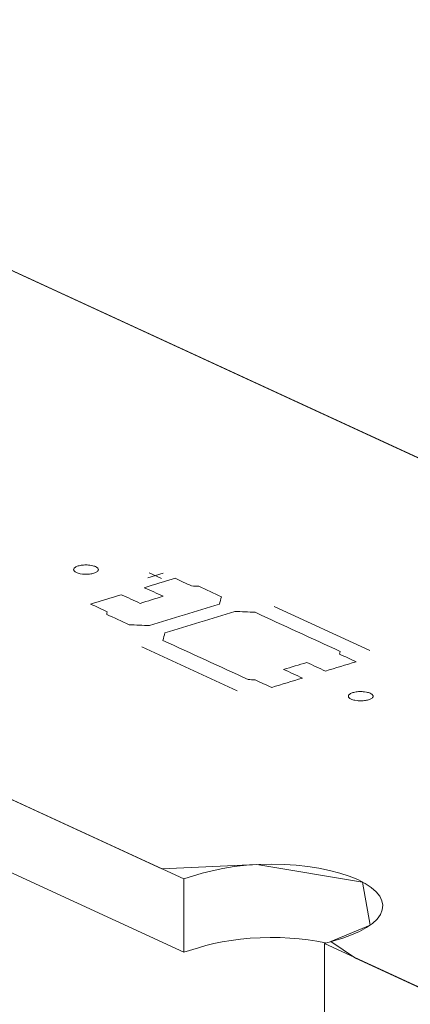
# Model space of a CAD drawing. Header units: inches. Extents: x -30 to 641, y 180 to 601.
# Tile 34 of 252: x 187 to 195, y 312 to 332. Entities that reach past the tile are written whole.
import ezdxf

# ---------------------------------------------------------------- set-up
doc = ezdxf.new("R2010")
doc.units = ezdxf.units.IN
doc.header["$MEASUREMENT"] = 0
doc.layers.add('1', color=7, linetype='Continuous')

# ---------------------------------------------------------------- blocks, each defined once
blk = doc.blocks.new('block 2899')
at = {"layer": '1', "color": 155, "lineweight": 18, "true_color": 0x4c7299}
blk.add_lwpolyline([(190.09, 314.264), (107.044, 352.572)], dxfattribs=at)
blk = doc.blocks.new('block 2905')
at = {"layer": '1', "color": 155, "lineweight": 18, "true_color": 0x4c7299}
blk.add_lwpolyline([(131.023, 352.216), (196.893, 321.831)], dxfattribs=at)
blk = doc.blocks.new('block 2919')
at = {"layer": '1', "color": 155, "lineweight": 18, "true_color": 0x4c7299}
blk.add_lwpolyline([(268.82, 277.947), (192.931, 312.954)], dxfattribs=at)
blk = doc.blocks.new('block 3818')
at = {"layer": '1', "color": 155, "lineweight": 18, "true_color": 0x4c7299}
blk.add_lwpolyline([(192.931, 311.471), (192.931, 312.954)], dxfattribs=at)
blk = doc.blocks.new('block 3819')
at = {"layer": '1', "color": 155, "lineweight": 18, "true_color": 0x4c7299}
blk.add_lwpolyline([(190.09, 312.781), (190.09, 314.264)], dxfattribs=at)
blk = doc.blocks.new('block 3840')
at = {"layer": '1', "color": 155, "lineweight": 18, "true_color": 0x4c7299}
blk.add_lwpolyline([(190.09, 312.781), (107.044, 351.089)], dxfattribs=at)
blk = doc.blocks.new('block 4690')
at = {"layer": '1', "color": 18, "lineweight": 13, "true_color": 0x4c0000}
blk.add_lwpolyline([(268.82, 277.947), (192.931, 312.954)], dxfattribs=at)
blk = doc.blocks.new('block 4692')
at = {"layer": '1', "color": 18, "lineweight": 13, "true_color": 0x4c0000}
blk.add_lwpolyline([(268.82, 277.947), (192.931, 312.954)], dxfattribs=at)
blk = doc.blocks.new('block 4738')
at = {"layer": '1', "color": 18, "lineweight": 13, "true_color": 0x4c0000}
blk.add_lwpolyline([(190.09, 314.264), (107.044, 352.572)], dxfattribs=at)
blk = doc.blocks.new('block 4759')
at = {"layer": '1', "color": 252, "lineweight": 13, "true_color": 0x848484}
blk.add_lwpolyline([(191.17, 318.069), (189.238, 318.96)], dxfattribs=at)
blk = doc.blocks.new('block 4766')
at = {"layer": '1', "color": 18, "lineweight": 13, "true_color": 0x4c0000}
blk.add_lwpolyline([(190.09, 314.264), (107.044, 352.572)], dxfattribs=at)
blk = doc.blocks.new('block 4849')
at = {"layer": '1', "color": 18, "lineweight": 13, "true_color": 0x4c0000}
blk.add_lwpolyline([(113.847, 360.139), (196.893, 321.831)], dxfattribs=at)
blk = doc.blocks.new('block 4904')
at = {"layer": '1', "color": 252, "lineweight": 13, "true_color": 0x848484}
blk.add_lwpolyline([(193.848, 318.887), (191.916, 319.779)], dxfattribs=at)
blk = doc.blocks.new('block 4905')
at = {"layer": '1', "color": 252, "lineweight": 13, "true_color": 0x848484}
blk.add_lwpolyline([(189.388, 320.458), (189.64, 320.341)], dxfattribs=at)
blk = doc.blocks.new('block 4906')
at = {"layer": '1', "color": 252, "lineweight": 13, "true_color": 0x848484}
blk.add_lwpolyline([(189.359, 320.353), (189.669, 320.448)], dxfattribs=at)
blk = doc.blocks.new('block 4922')
at = {"layer": '1', "color": 18, "lineweight": 13, "true_color": 0x4c0000}
blk.add_lwpolyline([(113.847, 360.139), (196.893, 321.831)], dxfattribs=at)
blk = doc.blocks.new('block 5087')
at = {"layer": '1', "color": 252, "lineweight": 13, "true_color": 0x848484}
blk.add_lwpolyline([(191.17, 318.069), (189.238, 318.96)], dxfattribs=at)
blk = doc.blocks.new('block 5088')
at = {"layer": '1', "color": 252, "lineweight": 13, "true_color": 0x848484}
blk.add_lwpolyline([(189.359, 320.353), (189.669, 320.448)], dxfattribs=at)
blk = doc.blocks.new('block 5089')
at = {"layer": '1', "color": 252, "lineweight": 13, "true_color": 0x848484}
blk.add_lwpolyline([(189.388, 320.458), (189.64, 320.341)], dxfattribs=at)
blk = doc.blocks.new('block 5090')
at = {"layer": '1', "color": 252, "lineweight": 13, "true_color": 0x848484}
blk.add_lwpolyline([(193.848, 318.887), (191.916, 319.779)], dxfattribs=at)
blk = doc.blocks.new('block 8342')
at = {"layer": '1', "color": 18, "lineweight": 13, "true_color": 0x4c0000}
blk.add_lwpolyline([(190.09, 314.264), (190.461, 314.377), (190.66, 314.43), (190.877, 314.475), (191.109, 314.512), (191.354, 314.539), (191.607, 314.555), (191.862, 314.56), (192.114, 314.555), (192.36, 314.539), (192.594, 314.514), (192.818, 314.48), (193.034, 314.436), (193.241, 314.382), (193.432, 314.32), (193.605, 314.249), (193.755, 314.171), (193.879, 314.088), (193.977, 314.001), (194.048, 313.912), (194.091, 313.823), (194.109, 313.732), (194.1, 313.639), (194.063, 313.545), (193.997, 313.452), (193.904, 313.362), (193.784, 313.278), (193.642, 313.2), (193.479, 313.129), (193.302, 313.067), (192.931, 312.954)], dxfattribs=at)
blk = doc.blocks.new('block 8344')
at = {"layer": '1', "color": 155, "lineweight": 18, "true_color": 0x4c7299}
blk.add_lwpolyline([(192.931, 312.954), (193.302, 313.067), (193.479, 313.129), (193.642, 313.2), (193.784, 313.278), (193.904, 313.362), (193.997, 313.452), (194.063, 313.545), (194.1, 313.639), (194.109, 313.732), (194.091, 313.823), (194.048, 313.912), (193.977, 314.001), (193.879, 314.088), (193.755, 314.171), (193.605, 314.249), (193.432, 314.32), (193.241, 314.382), (193.034, 314.436), (192.818, 314.48), (192.594, 314.514), (192.36, 314.539), (192.114, 314.555), (191.862, 314.56), (191.607, 314.555), (191.354, 314.539), (191.109, 314.512), (190.877, 314.475), (190.66, 314.43), (190.461, 314.377), (190.09, 314.264)], dxfattribs=at)
blk = doc.blocks.new('block 8363')
at = {"layer": '1', "color": 155, "lineweight": 18, "true_color": 0x4c7299}
blk.add_lwpolyline([(192.953, 312.971), (192.78, 313.003), (192.604, 313.03), (192.421, 313.05), (192.23, 313.066), (192.033, 313.075), (191.833, 313.077), (191.632, 313.073), (191.432, 313.062), (191.236, 313.044), (191.046, 313.02), (190.864, 312.99), (190.692, 312.954), (190.532, 312.914), (190.383, 312.87), (190.09, 312.781)], dxfattribs=at)
blk = doc.blocks.new('block 8458')
at = {"layer": '1', "color": 18, "lineweight": 13, "true_color": 0x4c0000}
for points in [[(195.037, 311.982), (193.561, 312.663), (193.063, 312.994), (193.859, 313.328), (193.7, 314.201), (191.566, 314.553), (189.647, 314.468), (188.171, 315.149), (176.366, 320.595), (129.145, 342.378), (117.34, 347.823)], [(116.174, 359.066), (119.125, 357.705), (130.93, 352.259), (178.151, 330.476), (189.956, 325.03), (195.859, 322.308)]]:
    blk.add_lwpolyline(points, dxfattribs=at)
blk = doc.blocks.new('block 8639')
at = {"layer": '1', "color": 252, "lineweight": 13, "true_color": 0x848484}
blk.add_lwpolyline([(187.953, 320.596), (187.972, 320.601), (187.993, 320.606), (188.015, 320.61), (188.038, 320.613), (188.063, 320.615), (188.088, 320.616), (188.137, 320.616), (188.162, 320.615), (188.185, 320.612), (188.229, 320.606), (188.25, 320.601), (188.269, 320.595), (188.288, 320.589), (188.305, 320.582), (188.32, 320.574), (188.332, 320.566), (188.343, 320.558), (188.351, 320.549), (188.356, 320.541), (188.36, 320.532), (188.361, 320.523), (188.36, 320.514), (188.356, 320.504), (188.35, 320.495), (188.341, 320.486), (188.331, 320.478), (188.318, 320.47), (188.303, 320.463), (188.286, 320.456), (188.269, 320.45), (188.25, 320.445), (188.229, 320.44), (188.207, 320.436), (188.183, 320.433), (188.159, 320.431), (188.134, 320.429), (188.084, 320.429), (188.06, 320.431), (188.037, 320.433), (187.993, 320.44), (187.972, 320.445), (187.952, 320.45), (187.934, 320.457), (187.917, 320.464), (187.902, 320.471), (187.889, 320.479), (187.879, 320.488), (187.871, 320.496), (187.865, 320.505), (187.862, 320.514), (187.861, 320.523), (187.862, 320.532), (187.866, 320.541), (187.872, 320.55), (187.88, 320.559), (187.891, 320.568), (187.904, 320.576), (187.919, 320.583), (187.935, 320.59), (187.953, 320.596)], dxfattribs=at)
blk = doc.blocks.new('block 8640')
at = {"layer": '1', "color": 252, "lineweight": 13, "true_color": 0x848484}
blk.add_lwpolyline([(193.508, 318.033), (193.527, 318.039), (193.547, 318.043), (193.57, 318.047), (193.593, 318.05), (193.618, 318.053), (193.642, 318.054), (193.692, 318.054), (193.716, 318.052), (193.74, 318.05), (193.783, 318.043), (193.804, 318.039), (193.824, 318.033), (193.843, 318.027), (193.859, 318.02), (193.874, 318.012), (193.887, 318.004), (193.897, 317.996), (193.905, 317.987), (193.911, 317.978), (193.914, 317.97), (193.916, 317.96), (193.914, 317.951), (193.911, 317.942), (193.905, 317.933), (193.896, 317.924), (193.885, 317.916), (193.872, 317.908), (193.857, 317.9), (193.841, 317.894), (193.823, 317.888), (193.804, 317.882), (193.784, 317.878), (193.761, 317.874), (193.738, 317.871), (193.713, 317.868), (193.689, 317.867), (193.639, 317.867), (193.615, 317.869), (193.591, 317.871), (193.548, 317.878), (193.527, 317.882), (193.507, 317.888), (193.488, 317.894), (193.472, 317.901), (193.457, 317.909), (193.444, 317.917), (193.434, 317.925), (193.426, 317.934), (193.42, 317.943), (193.417, 317.951), (193.415, 317.96), (193.417, 317.97), (193.42, 317.979), (193.426, 317.988), (193.435, 317.997), (193.446, 318.005), (193.459, 318.013), (193.474, 318.021), (193.49, 318.027), (193.508, 318.033)], dxfattribs=at)
blk = doc.blocks.new('block 8641')
at = {"layer": '1', "color": 252, "lineweight": 13, "true_color": 0x848484}
blk.add_open_spline([(192.951, 318.468), (193.158, 318.532), (193.365, 318.595), (193.572, 318.658), (193.46, 318.709), (193.349, 318.761), (193.237, 318.812), (193.24, 318.831), (193.244, 318.849), (193.247, 318.867), (192.674, 319.131), (192.101, 319.396), (191.528, 319.66), (191.393, 319.665), (191.258, 319.671), (191.122, 319.676), (190.651, 319.532), (190.179, 319.388), (189.707, 319.244), (189.694, 319.193), (189.68, 319.142), (189.667, 319.091), (190.24, 318.827), (190.813, 318.563), (191.386, 318.298), (191.434, 318.296), (191.482, 318.293), (191.531, 318.291), (191.642, 318.239), (191.754, 318.188), (191.865, 318.137), (192.072, 318.2), (192.279, 318.263), (192.486, 318.326), (192.36, 318.384), (192.233, 318.443), (192.107, 318.501), (192.262, 318.548), (192.417, 318.596), (192.573, 318.643), (192.699, 318.585), (192.825, 318.527), (192.951, 318.468)], degree=3, knots=[0, 0, 0, 0, 1, 1, 1, 2, 2, 2, 3, 3, 3, 4, 4, 4, 5, 5, 5, 6, 6, 6, 7, 7, 7, 8, 8, 8, 9, 9, 9, 10, 10, 10, 11, 11, 11, 12, 12, 12, 13, 13, 13, 14, 14, 14, 14], dxfattribs=at)
blk = doc.blocks.new('block 8642')
at = {"layer": '1', "color": 252, "lineweight": 13, "true_color": 0x848484}
blk.add_open_spline([(192.951, 318.468), (193.158, 318.532), (193.365, 318.595), (193.572, 318.658), (193.46, 318.709), (193.349, 318.761), (193.237, 318.812), (193.24, 318.831), (193.244, 318.849), (193.247, 318.867), (192.674, 319.131), (192.101, 319.396), (191.528, 319.66), (191.393, 319.665), (191.258, 319.671), (191.122, 319.676), (190.651, 319.532), (190.179, 319.388), (189.707, 319.244), (189.694, 319.193), (189.68, 319.142), (189.667, 319.091), (190.24, 318.827), (190.813, 318.563), (191.386, 318.298), (191.434, 318.296), (191.482, 318.293), (191.531, 318.291), (191.642, 318.239), (191.754, 318.188), (191.865, 318.137), (192.072, 318.2), (192.279, 318.263), (192.486, 318.326), (192.36, 318.384), (192.233, 318.443), (192.107, 318.501), (192.262, 318.548), (192.417, 318.596), (192.573, 318.643), (192.699, 318.585), (192.825, 318.527), (192.951, 318.468)], degree=3, knots=[0, 0, 0, 0, 1, 1, 1, 2, 2, 2, 3, 3, 3, 4, 4, 4, 5, 5, 5, 6, 6, 6, 7, 7, 7, 8, 8, 8, 9, 9, 9, 10, 10, 10, 11, 11, 11, 12, 12, 12, 13, 13, 13, 14, 14, 14, 14], dxfattribs=at)
blk = doc.blocks.new('block 8643')
at = {"layer": '1', "color": 252, "lineweight": 13, "true_color": 0x848484}
blk.add_open_spline([(190.847, 319.974), (190.834, 319.923), (190.82, 319.873), (190.807, 319.822), (190.335, 319.678), (189.863, 319.534), (189.392, 319.389), (189.256, 319.395), (189.121, 319.4), (188.986, 319.406), (188.833, 319.476), (188.681, 319.546), (188.529, 319.616), (188.533, 319.634), (188.536, 319.653), (188.539, 319.671), (188.428, 319.722), (188.316, 319.774), (188.204, 319.825), (188.411, 319.889), (188.618, 319.952), (188.825, 320.015), (188.951, 319.957), (189.077, 319.898), (189.204, 319.84), (189.359, 319.888), (189.514, 319.935), (189.669, 319.982), (189.543, 320.041), (189.417, 320.099), (189.29, 320.157), (189.497, 320.22), (189.704, 320.284), (189.911, 320.347), (190.022, 320.295), (190.134, 320.244), (190.245, 320.192), (190.294, 320.19), (190.342, 320.187), (190.391, 320.185), (190.543, 320.115), (190.695, 320.044), (190.847, 319.974)], degree=3, knots=[0, 0, 0, 0, 1, 1, 1, 2, 2, 2, 3, 3, 3, 4, 4, 4, 5, 5, 5, 6, 6, 6, 7, 7, 7, 8, 8, 8, 9, 9, 9, 10, 10, 10, 11, 11, 11, 12, 12, 12, 13, 13, 13, 14, 14, 14, 14], dxfattribs=at)
blk = doc.blocks.new('block 8644')
at = {"layer": '1', "color": 252, "lineweight": 13, "true_color": 0x848484}
blk.add_open_spline([(190.847, 319.974), (190.834, 319.923), (190.82, 319.873), (190.807, 319.822), (190.335, 319.678), (189.863, 319.534), (189.392, 319.389), (189.256, 319.395), (189.121, 319.4), (188.986, 319.406), (188.833, 319.476), (188.681, 319.546), (188.529, 319.616), (188.533, 319.634), (188.536, 319.653), (188.539, 319.671), (188.428, 319.722), (188.316, 319.774), (188.204, 319.825), (188.411, 319.889), (188.618, 319.952), (188.825, 320.015), (188.951, 319.957), (189.077, 319.898), (189.204, 319.84), (189.359, 319.888), (189.514, 319.935), (189.669, 319.982), (189.543, 320.041), (189.417, 320.099), (189.29, 320.157), (189.497, 320.22), (189.704, 320.284), (189.911, 320.347), (190.022, 320.295), (190.134, 320.244), (190.245, 320.192), (190.294, 320.19), (190.342, 320.187), (190.391, 320.185), (190.543, 320.115), (190.695, 320.044), (190.847, 319.974)], degree=3, knots=[0, 0, 0, 0, 1, 1, 1, 2, 2, 2, 3, 3, 3, 4, 4, 4, 5, 5, 5, 6, 6, 6, 7, 7, 7, 8, 8, 8, 9, 9, 9, 10, 10, 10, 11, 11, 11, 12, 12, 12, 13, 13, 13, 14, 14, 14, 14], dxfattribs=at)
blk = doc.blocks.new('block 8840')
at = {"layer": '1', "color": 18, "lineweight": 13, "true_color": 0x4c0000}
blk.add_lwpolyline([(190.09, 314.264), (190.461, 314.377), (190.66, 314.43), (190.877, 314.475), (191.109, 314.512), (191.354, 314.539), (191.607, 314.555), (191.862, 314.56), (192.114, 314.555), (192.36, 314.539), (192.594, 314.514), (192.818, 314.48), (193.034, 314.436), (193.241, 314.382), (193.432, 314.32), (193.605, 314.249), (193.755, 314.171), (193.879, 314.088), (193.977, 314.001), (194.048, 313.912), (194.091, 313.823), (194.109, 313.732), (194.1, 313.639), (194.063, 313.545), (193.997, 313.452), (193.904, 313.362), (193.784, 313.278), (193.642, 313.2), (193.479, 313.129), (193.302, 313.067), (192.931, 312.954)], dxfattribs=at)
blk = doc.blocks.new('block 9198')
at = {"layer": '1', "color": 252, "lineweight": 13, "true_color": 0x848484}
blk.add_open_spline([(192.951, 318.468), (193.158, 318.532), (193.365, 318.595), (193.572, 318.658), (193.46, 318.709), (193.349, 318.761), (193.237, 318.812), (193.24, 318.831), (193.244, 318.849), (193.247, 318.867), (192.674, 319.131), (192.101, 319.396), (191.528, 319.66), (191.393, 319.665), (191.258, 319.671), (191.122, 319.676), (190.651, 319.532), (190.179, 319.388), (189.707, 319.244), (189.694, 319.193), (189.68, 319.142), (189.667, 319.091), (190.24, 318.827), (190.813, 318.563), (191.386, 318.298), (191.434, 318.296), (191.482, 318.293), (191.531, 318.291), (191.642, 318.239), (191.754, 318.188), (191.865, 318.137), (192.072, 318.2), (192.279, 318.263), (192.486, 318.326), (192.36, 318.384), (192.233, 318.443), (192.107, 318.501), (192.262, 318.548), (192.417, 318.596), (192.573, 318.643), (192.699, 318.585), (192.825, 318.527), (192.951, 318.468)], degree=3, knots=[0, 0, 0, 0, 1, 1, 1, 2, 2, 2, 3, 3, 3, 4, 4, 4, 5, 5, 5, 6, 6, 6, 7, 7, 7, 8, 8, 8, 9, 9, 9, 10, 10, 10, 11, 11, 11, 12, 12, 12, 13, 13, 13, 14, 14, 14, 14], dxfattribs=at)
blk = doc.blocks.new('block 9199')
at = {"layer": '1', "color": 252, "lineweight": 13, "true_color": 0x848484}
blk.add_open_spline([(192.951, 318.468), (193.158, 318.532), (193.365, 318.595), (193.572, 318.658), (193.46, 318.709), (193.349, 318.761), (193.237, 318.812), (193.24, 318.831), (193.244, 318.849), (193.247, 318.867), (192.674, 319.131), (192.101, 319.396), (191.528, 319.66), (191.393, 319.665), (191.258, 319.671), (191.122, 319.676), (190.651, 319.532), (190.179, 319.388), (189.707, 319.244), (189.694, 319.193), (189.68, 319.142), (189.667, 319.091), (190.24, 318.827), (190.813, 318.563), (191.386, 318.298), (191.434, 318.296), (191.482, 318.293), (191.531, 318.291), (191.642, 318.239), (191.754, 318.188), (191.865, 318.137), (192.072, 318.2), (192.279, 318.263), (192.486, 318.326), (192.36, 318.384), (192.233, 318.443), (192.107, 318.501), (192.262, 318.548), (192.417, 318.596), (192.573, 318.643), (192.699, 318.585), (192.825, 318.527), (192.951, 318.468)], degree=3, knots=[0, 0, 0, 0, 1, 1, 1, 2, 2, 2, 3, 3, 3, 4, 4, 4, 5, 5, 5, 6, 6, 6, 7, 7, 7, 8, 8, 8, 9, 9, 9, 10, 10, 10, 11, 11, 11, 12, 12, 12, 13, 13, 13, 14, 14, 14, 14], dxfattribs=at)
blk = doc.blocks.new('block 9200')
at = {"layer": '1', "color": 252, "lineweight": 13, "true_color": 0x848484}
blk.add_lwpolyline([(193.508, 318.033), (193.527, 318.039), (193.547, 318.043), (193.57, 318.047), (193.593, 318.05), (193.618, 318.053), (193.642, 318.054), (193.692, 318.054), (193.716, 318.052), (193.74, 318.05), (193.783, 318.043), (193.804, 318.039), (193.824, 318.033), (193.843, 318.027), (193.859, 318.02), (193.874, 318.012), (193.887, 318.004), (193.897, 317.996), (193.905, 317.987), (193.911, 317.978), (193.914, 317.97), (193.916, 317.96), (193.914, 317.951), (193.911, 317.942), (193.905, 317.933), (193.896, 317.924), (193.885, 317.916), (193.872, 317.908), (193.857, 317.9), (193.841, 317.894), (193.823, 317.888), (193.804, 317.882), (193.784, 317.878), (193.761, 317.874), (193.738, 317.871), (193.713, 317.868), (193.689, 317.867), (193.639, 317.867), (193.615, 317.869), (193.591, 317.871), (193.548, 317.878), (193.527, 317.882), (193.507, 317.888), (193.488, 317.894), (193.472, 317.901), (193.457, 317.909), (193.444, 317.917), (193.434, 317.925), (193.426, 317.934), (193.42, 317.943), (193.417, 317.951), (193.415, 317.96), (193.417, 317.97), (193.42, 317.979), (193.426, 317.988), (193.435, 317.997), (193.446, 318.005), (193.459, 318.013), (193.474, 318.021), (193.49, 318.027), (193.508, 318.033)], dxfattribs=at)
blk = doc.blocks.new('block 9201')
at = {"layer": '1', "color": 252, "lineweight": 13, "true_color": 0x848484}
blk.add_open_spline([(190.847, 319.974), (190.834, 319.923), (190.82, 319.873), (190.807, 319.822), (190.335, 319.678), (189.863, 319.534), (189.392, 319.389), (189.256, 319.395), (189.121, 319.4), (188.986, 319.406), (188.833, 319.476), (188.681, 319.546), (188.529, 319.616), (188.533, 319.634), (188.536, 319.653), (188.539, 319.671), (188.428, 319.722), (188.316, 319.774), (188.204, 319.825), (188.411, 319.889), (188.618, 319.952), (188.825, 320.015), (188.951, 319.957), (189.077, 319.898), (189.204, 319.84), (189.359, 319.888), (189.514, 319.935), (189.669, 319.982), (189.543, 320.041), (189.417, 320.099), (189.29, 320.157), (189.497, 320.22), (189.704, 320.284), (189.911, 320.347), (190.022, 320.295), (190.134, 320.244), (190.245, 320.192), (190.294, 320.19), (190.342, 320.187), (190.391, 320.185), (190.543, 320.115), (190.695, 320.044), (190.847, 319.974)], degree=3, knots=[0, 0, 0, 0, 1, 1, 1, 2, 2, 2, 3, 3, 3, 4, 4, 4, 5, 5, 5, 6, 6, 6, 7, 7, 7, 8, 8, 8, 9, 9, 9, 10, 10, 10, 11, 11, 11, 12, 12, 12, 13, 13, 13, 14, 14, 14, 14], dxfattribs=at)
blk = doc.blocks.new('block 9202')
at = {"layer": '1', "color": 252, "lineweight": 13, "true_color": 0x848484}
blk.add_lwpolyline([(187.953, 320.596), (187.972, 320.601), (187.993, 320.606), (188.015, 320.61), (188.038, 320.613), (188.063, 320.615), (188.088, 320.616), (188.137, 320.616), (188.162, 320.615), (188.185, 320.612), (188.229, 320.606), (188.25, 320.601), (188.269, 320.595), (188.288, 320.589), (188.305, 320.582), (188.32, 320.574), (188.332, 320.566), (188.343, 320.558), (188.351, 320.549), (188.356, 320.541), (188.36, 320.532), (188.361, 320.523), (188.36, 320.514), (188.356, 320.504), (188.35, 320.495), (188.341, 320.486), (188.331, 320.478), (188.318, 320.47), (188.303, 320.463), (188.286, 320.456), (188.269, 320.45), (188.25, 320.445), (188.229, 320.44), (188.207, 320.436), (188.183, 320.433), (188.159, 320.431), (188.134, 320.429), (188.084, 320.429), (188.06, 320.431), (188.037, 320.433), (187.993, 320.44), (187.972, 320.445), (187.952, 320.45), (187.934, 320.457), (187.917, 320.464), (187.902, 320.471), (187.889, 320.479), (187.879, 320.488), (187.871, 320.496), (187.865, 320.505), (187.862, 320.514), (187.861, 320.523), (187.862, 320.532), (187.866, 320.541), (187.872, 320.55), (187.88, 320.559), (187.891, 320.568), (187.904, 320.576), (187.919, 320.583), (187.935, 320.59), (187.953, 320.596)], dxfattribs=at)
blk = doc.blocks.new('block 9203')
at = {"layer": '1', "color": 252, "lineweight": 13, "true_color": 0x848484}
blk.add_open_spline([(190.847, 319.974), (190.834, 319.923), (190.82, 319.873), (190.807, 319.822), (190.335, 319.678), (189.863, 319.534), (189.392, 319.389), (189.256, 319.395), (189.121, 319.4), (188.986, 319.406), (188.833, 319.476), (188.681, 319.546), (188.529, 319.616), (188.533, 319.634), (188.536, 319.653), (188.539, 319.671), (188.428, 319.722), (188.316, 319.774), (188.204, 319.825), (188.411, 319.889), (188.618, 319.952), (188.825, 320.015), (188.951, 319.957), (189.077, 319.898), (189.204, 319.84), (189.359, 319.888), (189.514, 319.935), (189.669, 319.982), (189.543, 320.041), (189.417, 320.099), (189.29, 320.157), (189.497, 320.22), (189.704, 320.284), (189.911, 320.347), (190.022, 320.295), (190.134, 320.244), (190.245, 320.192), (190.294, 320.19), (190.342, 320.187), (190.391, 320.185), (190.543, 320.115), (190.695, 320.044), (190.847, 319.974)], degree=3, knots=[0, 0, 0, 0, 1, 1, 1, 2, 2, 2, 3, 3, 3, 4, 4, 4, 5, 5, 5, 6, 6, 6, 7, 7, 7, 8, 8, 8, 9, 9, 9, 10, 10, 10, 11, 11, 11, 12, 12, 12, 13, 13, 13, 14, 14, 14, 14], dxfattribs=at)

msp = doc.modelspace()

# ---------------------------------------------------------------- block references
at = {"layer": '1'}
for name in ['block 8458', 'block 4849', 'block 4922', 'block 2899', 'block 4738', 'block 4766', 'block 2905', 'block 3840', 'block 8639', 'block 9202', 'block 4906', 'block 5088', 'block 4905', 'block 5089', 'block 8643', 'block 8644', 'block 9201', 'block 9203', 'block 4904', 'block 5090', 'block 8641', 'block 8642', 'block 9198', 'block 9199', 'block 4759', 'block 5087', 'block 8640', 'block 9200', 'block 8342', 'block 8344', 'block 8840', 'block 3819', 'block 8363', 'block 2919', 'block 3818', 'block 4690', 'block 4692']:
    msp.add_blockref(name, (0, 0), dxfattribs=at)

doc.saveas('drawing.dxf')
